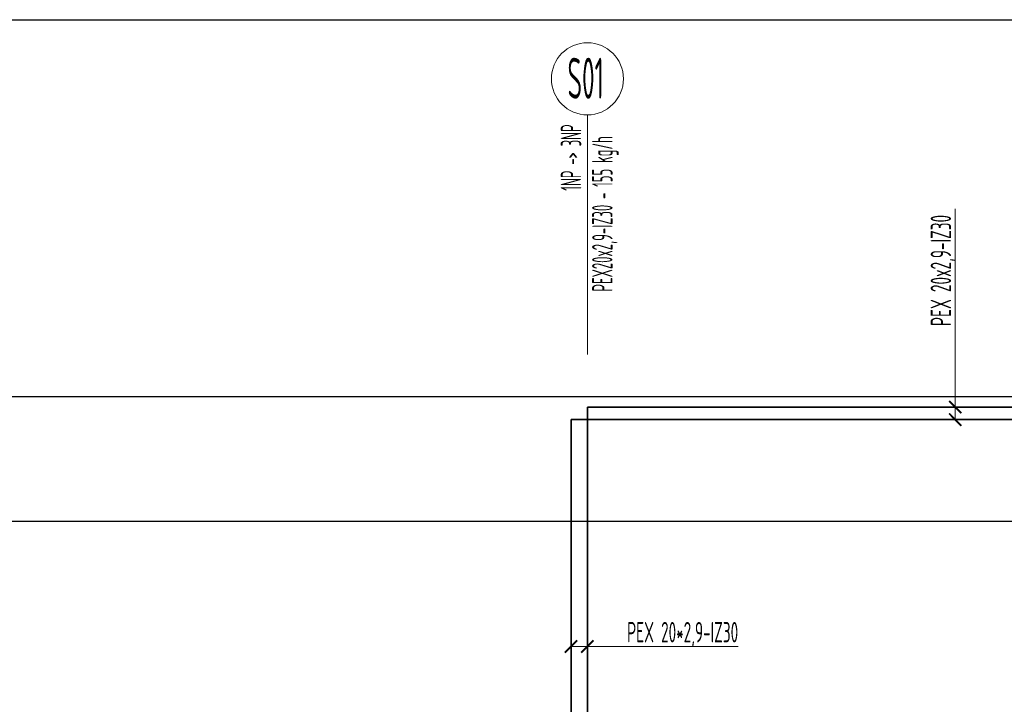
# Model space of a CAD drawing. Header units: millimetres. Extents: x 60394 to 199354, y 20895 to 166073.
# Tile 51 of 256: x 71667 to 77681, y 25077 to 29255. Entities that reach past the tile are written whole.
import ezdxf
from ezdxf.enums import TextEntityAlignment as Align

# ---------------------------------------------------------------- set-up
doc = ezdxf.new("R2010")
doc.units = ezdxf.units.MM
doc.linetypes.add('VERDECKT', pattern=[9.525, 6.35, -3.175])
for name, color, linetype, lineweight in [('JS_VYT_POPIS - OBECNĚ', 7, 'Continuous', 5), ('UT_KOTY - DIMENZE', 7, 'Continuous', 5), ('UT_SCHÉMA_PŘÍVOD', 10, 'Continuous', 35), ('UT_SCHÉMA_ZPÁTEČKA', 172, 'VERDECKT', 35)]:
    doc.layers.add(name, color=color, linetype=linetype, lineweight=lineweight)
doc.styles.add('ISOCP 2.5', font='isocp.shx', dxfattribs={"width": 0.6, "height": 2.5})
doc.styles.add('VZT_POPIS', font='isocp.shx', dxfattribs={"width": 0.6, "height": 125})

# ---------------------------------------------------------------- blocks, each defined once
blk = doc.blocks.new('_ArchTick')
at = {"color": 0, "linetype": 'ByBlock', "const_width": 0.15}
blk.add_lwpolyline([(-0.5, -0.5), (0.5, 0.5)], dxfattribs=at)

msp = doc.modelspace()

# ---------------------------------------------------------------- linework, layer by layer
for p, q in [((64740.6, 29255.4), (199354.4, 29255.4)), ((64740.6, 26955.4), (199354.4, 26955.4)), ((64740.6, 26195.4), (199354.4, 26195.4))]:
    msp.add_line(p, q)
at = {"layer": 'JS_VYT_POPIS - OBECNĚ'}
msp.add_line((75134.7, 27212.4), (75134.7, 28674.6), dxfattribs=at)
msp.add_circle((75134.7, 28894.6), 220, dxfattribs=at)
at = {"layer": 'UT_KOTY - DIMENZE'}
for points in [[(77380.9, 27360.6), (77380.9, 28102.1)], [(77380.9, 26815), (77380.9, 27360.6)], [(77380.9, 26891.1), (77380.9, 27360.6)], [(75034.7, 25429.9), (75314, 25429.9)], [(75134.7, 25429.9), (75314, 25429.9)], [(75314, 25429.9), (76055.6, 25429.9)]]:
    msp.add_lwpolyline(points, dxfattribs=at)
at = {"layer": 'UT_SCHÉMA_PŘÍVOD'}
for q in [(96733.3, 26815), (75034.7, 21507.2)]:
    msp.add_line((75034.7, 26815), q, dxfattribs=at)
at = {"layer": 'UT_SCHÉMA_ZPÁTEČKA', "ltscale": 0.5}
for q in [(96623.3, 26891.1), (75134.7, 21657.2)]:
    msp.add_line((75134.7, 26891.1), q, dxfattribs=at)

# ---------------------------------------------------------------- block references
at = {"layer": 'UT_KOTY - DIMENZE', "xscale": 75, "yscale": 75, "zscale": 75}
for p, rotation in [((77380.9, 26891.1), 270.0000000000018), ((77380.9, 26815), 270.0000000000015), ((75034.7, 25429.9), 180), ((75134.7, 25429.9), 180)]:
    msp.add_blockref('_ArchTick', p, dxfattribs=dict(at, rotation=rotation))

# ---------------------------------------------------------------- texts
at = {"layer": 'JS_VYT_POPIS - OBECNĚ', "style": 'VZT_POPIS', "width": 0.5}
msp.add_text('S01', height=250, dxfattribs=at).set_placement((75124, 28898.2), align=Align.MIDDLE_CENTER)
for s, p in [('1NP -> 3NP', (75134.7, 28212.1)), ('PEX20x2,9-IZ30 - 155 kg/h', (75325.8, 27596))]:
    msp.add_text(s, height=125, rotation=90, dxfattribs=at).set_placement(p, align=Align.BOTTOM_LEFT)
at = {"layer": 'UT_KOTY - DIMENZE', "insert": (77230.9, 27385.6), "char_height": 125, "attachment_point": 1, "rotation": 90, "style": 'ISOCP 2.5'}
msp.add_mtext('PEX 20x2,9-IZ30', dxfattribs=at)
at = {"layer": 'UT_KOTY - DIMENZE', "insert": (76055.6, 25579.9), "char_height": 125, "attachment_point": 3, "style": 'ISOCP 2.5'}
msp.add_mtext('PEX 20*2,9-IZ30', dxfattribs=at)

doc.saveas('drawing.dxf')
